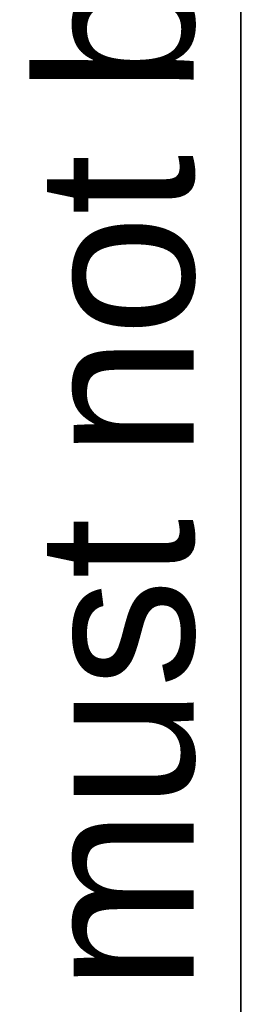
# Model space of a CAD drawing. Header units: inches. Extents: x 2 to 121, y 2 to 79.
# Tile 26 of 97: x 1.968 to 2.914, y 52.407 to 56.537. Entities that reach past the tile are written whole.
import ezdxf

# ---------------------------------------------------------------- set-up
doc = ezdxf.new("R2010")
doc.units = ezdxf.units.IN
doc.header["$LTSCALE"] = 7.278232
doc.header["$MEASUREMENT"] = 0
doc.layers.get('0').update_dxf_attribs({"lineweight": 25})
doc.layers.add('Sketch Geometry(ANSI)', color=7, linetype='Continuous', lineweight=25)
doc.layers.add('Symbols(ANSI)', color=7, linetype='Continuous', lineweight=25)
doc.styles.add('Current-ANSI', font='arial.ttf')

# ---------------------------------------------------------------- blocks, each defined once
blk = doc.blocks.new('Borders 10_EXM - B (Inch)')
at = {"layer": 'Sketch Geometry(ANSI)', "linetype": 'Continuous', "lineweight": 35}
blk.add_line((0.39786, 10.56654), (0.39786, 0.25454), dxfattribs=at)
at = {"layer": 'Symbols(ANSI)', "color": 7, "insert": (0.39786, 5.41933), "char_height": 0.09, "attachment_point": 7, "rotation": 90, "style": 'Current-ANSI'}
blk.add_mtext('This drawing is confidential and must not be reproduced or used without the consent of EXM', dxfattribs=at)
at = {"layer": 'Symbols(ANSI)', "color": 7, "style": 'Current-ANSI'}
blk.add_attdef('FILENAME_AND_PATH_001', (5.93643, 10.71813), '', height=0.09, dxfattribs=at)

msp = doc.modelspace()

# ---------------------------------------------------------------- block references
at = {"xscale": 7.278232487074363, "yscale": 7.278232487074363, "zscale": 7.278232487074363}
msp.add_blockref('Borders 10_EXM - B (Inch)', (0, 0), dxfattribs=at)

doc.saveas('drawing.dxf')
